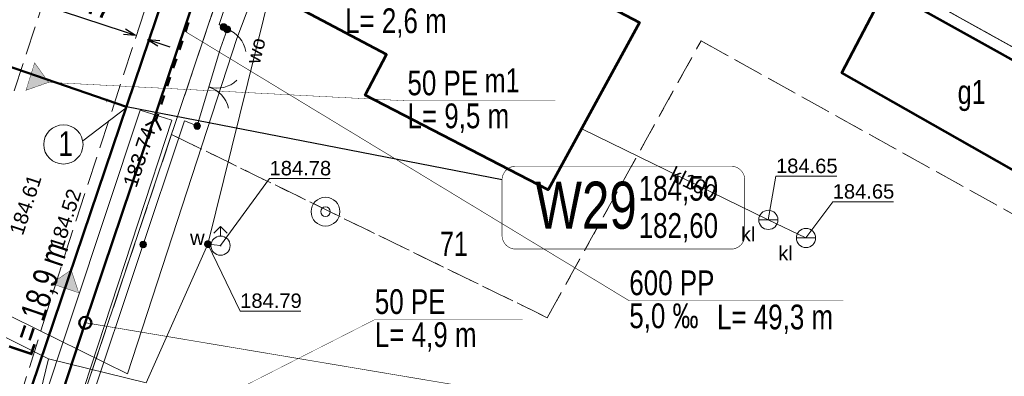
# Model space of a CAD drawing. Header units: metres. Extents: x 7482748 to 7484637, y 5684406 to 5687014.
# Tile 133 of 180: x 7483490 to 7483541, y 5686372 to 5686390. Entities that reach past the tile are written whole.
import ezdxf
from ezdxf.enums import TextEntityAlignment as Align
from ezdxf.lldxf.tags import DXFTag

# ---------------------------------------------------------------- set-up
doc = ezdxf.new("R2010")
doc.units = ezdxf.units.M
doc.header["$MEASUREMENT"] = 0
for name, pattern in [('KTJZ01_500', [2, 1.5, -0.5]), ('l217_500', [2, 1.5, -0.5]), ('l218_500', [1, 0.5, -0.5])]:
    doc.linetypes.add(name, pattern=pattern)
for name, color, linetype, lineweight in [('.domiar', 250, 'Continuous', 9), ('.k deszczowa', 200, 'Continuous', 50), ('.ks tłoczny', 104, 'Continuous', 50), ('_Dzialki', 7, 'Continuous', 0), ('_Dzialki_opis', 7, 'Continuous', 0), ('_Kontury', 7, 'Continuous', 0), ('_Uzytki', 7, 'Continuous', 0), ('BUIB05_01', 7, 'Continuous', 40), ('EGB_Budynek', 7, 'Continuous', 0), ('EGB_Budynek_opis', 7, 'Continuous', 0), ('GES__SUUS02_P', 7, 'Continuous', 13), ('GES__SUUS07_P', 7, 'Continuous', 13), ('GES__SUUS13_P', 7, 'Continuous', 13), ('GES__SUUS25_WP', 7, 'Continuous', 13), ('KTOK02', 7, 'KTOK02_500', 13), ('KTOK04', 7, 'KTOK04L_500', 13), ('KTOK05_01', 7, 'Continuous', 13), ('RTPW02_P', 7, 'Continuous', 0)]:
    doc.layers.add(name, color=color, linetype=linetype, lineweight=lineweight)
for name, color, linetype, lineweight, true_color in [('GES__SUPK_01_pL', 7, 'Continuous', 13, 0x803300), ('GES__SUPS01_08L', 5, 'Continuous', 13, 0x0000ff), ('GES__SUPS01_08P', 5, 'Continuous', 13, 0x0000ff), ('GES__SUPT_pL', 7, 'Continuous', 13, 0xff9100), ('GES__SUPW_01_pL', 5, 'Continuous', 13, 0x0000ff), ('GES__SUUS_OD_KL', 7, 'Continuous', 13, 0x803300)]:
    doc.layers.add(name, color=color, linetype=linetype, lineweight=lineweight, true_color=true_color)
for name, color, linetype, lineweight, true_color, transparency in [('GES__SUPK_01_pT', 7, 'Continuous', 13, 0x803300, 0.25), ('GES__SUPS01_08G', 5, 'Continuous', 13, 0x0000ff, 0.25), ('GES__SUPW_01_pT', 5, 'Continuous', 13, 0x0000ff, 0.25), ('GES__SUUS_RG_KT', 7, 'Continuous', 13, 0x803300, 0.25)]:
    doc.layers.add(name, color=color, linetype=linetype, lineweight=lineweight, true_color=true_color, transparency=transparency)
for name, color, linetype, lineweight, transparency in [('GES__SUUS_ET_05T', 7, 'Continuous', 13, 0.25), ('GES__SUUS_ET_08T', 7, 'Continuous', 13, 0.25), ('KTJZ01_O', 7, 'KTJZ01_500', 13, 0.5), ('PTRW02_O', 7, 'Continuous', 13, 0.5), ('RTPW02_G', 7, 'Continuous', 13, 0.25)]:
    doc.layers.add(name, color=color, linetype=linetype, lineweight=lineweight, transparency=transparency)
doc.layers.add('IS_kanalizacja_sanitarna', color=7, linetype='SOLID', true_color=0x000000)
doc.layers.add('IS_Opisy_działek_Net', color=7, linetype='SOLID', true_color=0x000000)
doc.layers.add('IS_Węzeł_sieci_kanalizacyjnej_-_opisy', color=7, linetype='Continuous')
doc.styles.get("Standard").update_dxf_attribs({"font": 'simplex.shx', "width": 0.75})
doc.styles.add('STYL_ARIAL', font='simplex.shx', dxfattribs={"width": 0.75, "oblique": 0.1})
doc.styles.add('Style-Arial', font='arial.ttf')
doc.linetypes.add('KTOK02_500', pattern='A,0.5,[117,IS_LineDef.shx,S=0.01,R=0,X=0,Y=0],0.5', length=1)
doc.linetypes.add('KTOK04L_500', pattern='A,0,[119,IS_LineDef.shx,S=0.01,R=0,X=0,Y=0],1', length=1)
tags = doc.linetypes.add('SOLID', pattern=[10, 10, 0]).pattern_tags.tags
tags[6:7] = [DXFTag(74, 4), DXFTag(75, 0), DXFTag(340, '0'), DXFTag(46, 0.0), DXFTag(50, 0.0), DXFTag(44, 0.0), DXFTag(45, 0.0)]
tags[4:5] = [DXFTag(74, 4), DXFTag(75, 0), DXFTag(340, '0'), DXFTag(46, 0.0), DXFTag(50, 0.0), DXFTag(44, 0.0), DXFTag(45, 0.0)]
doc.dimstyles.get("Standard").update_dxf_attribs({"dimtxt": 0.18, "dimasz": 0.18, "dimexe": 0.18, "dimexo": 0.0625, "dimgap": 0.09, "dimtad": 0, "dimtih": 1, "dimtoh": 1, "dimdec": 4, "dimzin": 0, "dimdsep": 46, "dimtxsty": 'Standard', "dimcen": 0.09, "dimadec": 0, "dimazin": 0, "dimtfac": 1, "dimtdec": 4, "dimtofl": 0, "dimtmove": 0, "dimatfit": 3, "dimfxl": 0, "dimtolj": 1, "dimtzin": 0, "dimarcsym": 0})

# ---------------------------------------------------------------- blocks, each defined once
blk = doc.blocks.new('SUPS01')
at = {"layer": 'GES__SUPS01_08P', "linetype": 'Continuous', "lineweight": 13}
h = blk.add_hatch(color=256, dxfattribs=at)
edge = h.paths.add_edge_path()
edge.add_arc((0, 0), 0.045, 0, 360)
blk = doc.blocks.new('SUUS02')
at = {"layer": 'GES__SUUS02_P', "linetype": 'Continuous', "lineweight": 13}
for p, q in [((0, 1), (-0.35, 0.65)), ((0, 0.5), (0, 1)), ((0, 1), (0.35, 0.65))]:
    blk.add_line(p, q, dxfattribs=at)
blk.add_circle((0, 0), 0.5, dxfattribs=at)
blk = doc.blocks.new('SUUS13')
at = {"layer": 'GES__SUUS13_P', "linetype": 'Continuous', "lineweight": 13}
for radius in [0.75, 0.25]:
    blk.add_circle((0, 0), radius, dxfattribs=at)
blk = doc.blocks.new('SUUS25_33')
at = {"layer": 'GES__SUUS25_WP', "linetype": 'Continuous', "lineweight": 13}
h = blk.add_hatch(color=256, dxfattribs=at)
edge = h.paths.add_edge_path()
edge.add_arc((0, 0), 0.2, 0, 360)
blk = doc.blocks.new('RTPW01_3')
at = {"layer": 'RTPW02_P', "linetype": 'Continuous', "lineweight": 0}
h = blk.add_hatch(color=256, dxfattribs=at)
edge = h.paths.add_edge_path()
edge.add_arc((0, 0), 0.045, 0, 360)
blk = doc.blocks.new('SUUS07')
at = {"layer": 'GES__SUUS07_P', "linetype": 'Continuous', "lineweight": 13}
blk.add_line((-0.5, 0), (0.5, 0), dxfattribs=at)
blk.add_circle((0, 0), 0.5, dxfattribs=at)
blk = doc.blocks.new('TerminatorOpen_0.5')
at = {"color": 0, "linetype": 'ByBlock', "lineweight": -2}
for q in [(-1, 0.25), (-1, 0), (-1, -0.25)]:
    blk.add_line((0, 0), q, dxfattribs=at)
blk = doc.blocks.new('*D553')
at = {"layer": '.domiar', "color": 0, "linetype": 'Continuous', "lineweight": -2, "transparency": 16777216}
for p, q in [((7483495.163, 5686389.76), (7483491.94, 5686390.825)), ((7483495.836, 5686389.853), (7483495.836, 5686389.853)), ((7483496.459, 5686389.647), (7483496.459, 5686389.647)), ((7483496.944, 5686389.171), (7483497.523, 5686388.98))]:
    blk.add_line(p, q, dxfattribs=at)
at = {"layer": 'Defpoints', "color": 0, "linetype": 'Continuous', "transparency": 16777216}
for p in [(7483495.742, 5686389.568), (7483495.742, 5686389.568), (7483496.365, 5686389.363)]:
    blk.add_point(p, dxfattribs=at)
at = {"layer": '.domiar', "color": 0, "linetype": 'Continuous', "lineweight": -2, "transparency": 16777216, "xscale": 0.61, "yscale": 0.61, "zscale": 0.61}
for p, rotation in [((7483495.742, 5686389.568), 341.7178395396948), ((7483496.365, 5686389.363), 161.7178395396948)]:
    blk.add_blockref('TerminatorOpen_0.5', p, dxfattribs=dict(at, rotation=rotation))
at = {"layer": '.domiar', "color": 0, "linetype": 'Continuous', "transparency": 16777216, "insert": (7483493.548, 5686391.254), "char_height": 1.2, "attachment_point": 5, "rotation": 341.7178, "style": 'Style-Arial'}
blk.add_mtext('\\A1;0.7', dxfattribs=at)

msp = doc.modelspace()

# ---------------------------------------------------------------- hatches: boundary and pattern name
at = {"layer": 'IS_kanalizacja_sanitarna', "linetype": 'Continuous', "ltscale": 0.01}
for points in [[(7483491.21458, 5686387.13225), (7483490.48623, 5686388.14813), (7483490.0354, 5686386.71748)], [(7483492.38902, 5686377.364), (7483491.35828, 5686376.65684), (7483492.77929, 5686376.17649)]]:
    msp.add_hatch(color=256, dxfattribs=at).paths.add_polyline_path(points)
at = {"layer": 'KTOK05_01', "linetype": 'Continuous', "lineweight": 13}
h = msp.add_hatch(color=256, dxfattribs=at)
edge = h.paths.add_edge_path()
edge.add_arc((7483500.31594, 5686390.00734), 0.175, 0, 360)
h = msp.add_hatch(color=256, dxfattribs=at)
edge = h.paths.add_edge_path()
edge.add_arc((7483500.51, 5686389.89), 0.175, 0, 360)
h = msp.add_hatch(color=256, dxfattribs=at)
edge = h.paths.add_edge_path()
edge.add_arc((7483498.94, 5686384.86), 0.175, 0, 360)
h = msp.add_hatch(color=256, dxfattribs=at)
edge = h.paths.add_edge_path()
edge.add_arc((7483496.13295, 5686378.68525), 0.175, 0, 360)

# ---------------------------------------------------------------- linework, layer by layer
at = {"layer": '.domiar', "linetype": 'Continuous'}
msp.add_lwpolyline([(7483495.24064, 5686385.80047), (7483492.98776, 5686384.07902)], dxfattribs=at)
msp.add_circle((7483491.98238, 5686383.89956), 1.02127, dxfattribs=at)
at = {"layer": '.k deszczowa', "linetype": 'Continuous'}
for points in [[(7483508.8716, 5686421.32787), (7483493.12205, 5686374.61852)], [(7483493.12205, 5686374.61852), (7483477.63796, 5686327.31231)]]:
    msp.add_lwpolyline(points, dxfattribs=at)
msp.add_ellipse((7483493.12205, 5686374.61794), major_axis=(0.315, 0), ratio=1, dxfattribs=at)
at = {"layer": '.ks tłoczny', "color": 111, "linetype": 'Continuous', "true_color": 0x70ffb8}
for points in [[(7483539.01604, 5686517.01603), (7483532.57298, 5686498.14781), (7483528.59305, 5686485.74461), (7483524.06285, 5686471.15079), (7483517.4639, 5686451.301), (7483517.4639, 5686451.301), (7483513.19053, 5686438.59386), (7483506.80338, 5686419.9052), (7483503.67491, 5686410.75136), (7483489.19771, 5686367.92381), (7483488.55879, 5686366.36971), (7483487.69105, 5686359.59365), (7483481.55397, 5686341.5735), (7483479.339, 5686335.06975), (7483478.08149, 5686331.37736), (7483471.44464, 5686310.91538), (7483469.74193, 5686304.9671), (7483455.28388, 5686263.28755), (7483450.42845, 5686249.12706), (7483447.14669, 5686239.55607), (7483444.38858, 5686231.83101), (7483432.0435, 5686195.45156)], [(7483486.33233, 5686388.92079), (7483495.26009, 5686385.85801)]]:
    msp.add_lwpolyline(points, dxfattribs=at)
at = {"layer": '_Dzialki', "color": 96, "linetype": 'Continuous', "true_color": 0x008000, "flags": 128}
for points in [[(7483492.82, 5686370.18), (7483505.77, 5686408.74)], [(7483569.09, 5686373.57), (7483505.77, 5686408.74)]]:
    msp.add_lwpolyline(points, dxfattribs=at)
at = {"layer": '_Kontury', "color": 96, "linetype": 'l217_500', "true_color": 0x008000, "flags": 128}
for points in [[(7483505.77, 5686408.74), (7483497.61, 5686384.42)], [(7483543.3, 5686387.9), (7483505.77, 5686408.74)], [(7483517.16, 5686374.88), (7483525.16, 5686389.29)], [(7483525.16, 5686389.29), (7483544.92, 5686378.31)], [(7483497.61, 5686384.42), (7483492.82, 5686370.18)], [(7483497.61, 5686384.42), (7483517.16, 5686374.88)]]:
    msp.add_lwpolyline(points, dxfattribs=at)
at = {"layer": '_Uzytki', "color": 96, "linetype": 'l218_500', "true_color": 0x008000, "flags": 128}
for points in [[(7483505.77, 5686408.74), (7483497.61, 5686384.42)], [(7483505.77, 5686408.74), (7483543.3, 5686387.9)], [(7483525.16, 5686389.29), (7483517.16, 5686374.88)], [(7483544.92, 5686378.31), (7483525.16, 5686389.29)], [(7483497.61, 5686384.42), (7483492.82, 5686370.18)], [(7483517.16, 5686374.88), (7483497.61, 5686384.42)]]:
    msp.add_lwpolyline(points, dxfattribs=at)
at = {"layer": 'BUIB05_01', "linetype": 'Continuous', "lineweight": 40}
for p, q in [((7483498.5, 5686390.24), (7483498.34, 5686389.77)), ((7483498.18, 5686389.29), (7483498.02, 5686388.82)), ((7483497.86, 5686388.35), (7483497.7, 5686387.87)), ((7483497.54, 5686387.4), (7483497.38, 5686386.93)), ((7483497.22, 5686386.45), (7483497.07, 5686385.98)), ((7483496.91, 5686385.5), (7483496.79, 5686385.16)), ((7483496.79, 5686385.16), (7483496.25, 5686384.89)), ((7483496.79, 5686385.16), (7483497.06, 5686384.62))]:
    msp.add_line(p, q, dxfattribs=at)
at = {"layer": 'EGB_Budynek', "color": 7, "linetype": 'Continuous', "lineweight": 53, "flags": 128}
for points in [[(7483515.07, 5686393.87), (7483521.95, 5686390.24), (7483517.21, 5686381.53), (7483507.69, 5686386.46), (7483508.8, 5686388.58), (7483503.65, 5686391.3), (7483506.05, 5686395.99), (7483514, 5686391.79), (7483515.07, 5686393.87)], [(7483534.75, 5686391.98), (7483547.05, 5686385.12), (7483544.65, 5686380.72), (7483532.49, 5686387.62), (7483534.75, 5686391.98)]]:
    msp.add_lwpolyline(points, dxfattribs=at)
at = {"layer": 'GES__SUPK_01_pL', "linetype": 'Continuous', "lineweight": 13, "flags": 128}
msp.add_lwpolyline([(7483518.95, 5686384.72), (7483528.66, 5686379.97), (7483530.62, 5686379.03)], dxfattribs=at)
at = {"layer": 'GES__SUPS01_08L', "linetype": 'Continuous', "lineweight": 13, "flags": 128}
for points in [[(7483500.16, 5686378.63), (7483502.71, 5686382.12), (7483505.87, 5686382.12)], [(7483499.5, 5686378.71), (7483501.18, 5686375.22), (7483504.34, 5686375.22)]]:
    msp.add_lwpolyline(points, dxfattribs=at)
at = {"layer": 'GES__SUPT_pL', "linetype": 'Continuous', "lineweight": 13, "flags": 128}
msp.add_lwpolyline([(7483481.62, 5686379.11), (7483483.34, 5686377.86), (7483495.32, 5686371.96), (7483501.01, 5686389.42), (7483507.99, 5686407.91)], dxfattribs=at)
at = {"layer": 'GES__SUPW_01_pL', "linetype": 'Continuous', "lineweight": 13}
msp.add_line((7483500.16, 5686378.63), (7483499.5, 5686378.71), dxfattribs=at)
at = {"layer": 'GES__SUPW_01_pL', "linetype": 'Continuous', "lineweight": 13, "flags": 128}
for points in [[(7483491.21, 5686372.73), (7483496.29, 5686371.49), (7483499.5, 5686378.71), (7483504.48, 5686398.85), (7483506.64, 5686401.58), (7483510.9, 5686410.15)], [(7483491.21, 5686372.73), (7483485.26, 5686375.71), (7483483.17, 5686379.16), (7483471.74, 5686384.95)], [(7483491.21, 5686372.73), (7483490.51, 5686369.87), (7483479.36, 5686339), (7483478.06, 5686333.44), (7483477.24, 5686331.05), (7483467.24, 5686301.96)]]:
    msp.add_lwpolyline(points, dxfattribs=at)
at = {"layer": 'GES__SUUS_OD_KL', "linetype": 'Continuous', "lineweight": 13, "flags": 128}
for points in [[(7483528.66, 5686379.97), (7483529.06, 5686382.24), (7483532.23, 5686382.24)], [(7483530.62, 5686379.03), (7483532.01, 5686380.91), (7483535.18, 5686380.91)]]:
    msp.add_lwpolyline(points, dxfattribs=at)
at = {"layer": 'IS_kanalizacja_sanitarna', "linetype": 'Continuous', "ltscale": 0.01, "const_width": 0.02}
for points in [[(7483491.21458, 5686387.13225), (7483490.48623, 5686388.14813), (7483490.0354, 5686386.71748), (7483491.21458, 5686387.13225)], [(7483494.20756, 5686386.08425), (7483494.26767, 5686386.27501)], [(7483492.38902, 5686377.364), (7483491.35828, 5686376.65684), (7483492.77929, 5686376.17649), (7483492.38902, 5686377.364)]]:
    msp.add_lwpolyline(points, dxfattribs=at)
at = {"layer": 'IS_Opisy_działek_Net', "linetype": 'Continuous', "ltscale": 0.01, "const_width": 0.02}
for points in [[(7483491.21458, 5686387.13225), (7483509.88544, 5686386.16776), (7483517.57544, 5686386.16776)], [(7483492.0212, 5686366.55987), (7483508.1878, 5686374.78087), (7483515.8778, 5686374.78087)]]:
    msp.add_lwpolyline(points, dxfattribs=at)
at = {"layer": 'IS_Węzeł_sieci_kanalizacyjnej_-_opisy', "color": 200, "linetype": 'SOLID', "ltscale": 0.01, "const_width": 0.03}
for points in [[(7483498.34, 5686389.77), (7483521.42602, 5686375.75956), (7483532.57211, 5686375.75956)], [(7483530.67185, 5686368.30404), (7483493.12205, 5686374.61794)]]:
    msp.add_lwpolyline(points, dxfattribs=at)
at = {"layer": 'IS_Węzeł_sieci_kanalizacyjnej_-_opisy', "color": 18, "linetype": 'SOLID', "ltscale": 0.01, "true_color": 0x000000}
msp.add_lwpolyline([(7483514.80581, 5686382.04991), (7483495.26009, 5686385.85742)], dxfattribs=at)
at = {"layer": 'IS_Węzeł_sieci_kanalizacyjnej_-_opisy', "color": 18, "linetype": 'SOLID', "ltscale": 0.01, "true_color": 0x000000, "const_width": 0.03}
msp.add_lwpolyline([(7483515.52581, 5686378.44991), (7483526.71581, 5686378.44991, 0.414214), (7483527.43581, 5686379.16991), (7483527.43581, 5686382.04991, 0.414214), (7483526.71581, 5686382.76991), (7483515.52581, 5686382.76991, 0.414214), (7483514.80581, 5686382.04991), (7483514.80581, 5686379.16991, 0.414214), (7483515.52581, 5686378.44991)], format="xyb", dxfattribs=at)
at = {"layer": 'KTJZ01_O', "linetype": 'KTJZ01_500', "lineweight": 13, "flags": 128}
for points in [[(7483197.91, 5685647.78), (7483191.3, 5685645.21), (7483187.04, 5685652.01), (7483182.78, 5685658.81), (7483173.01, 5685674.4), (7483160.42, 5685696.27), (7483153.69, 5685714.72), (7483149.66, 5685738.88), (7483150.14, 5685742.97), (7483152.18, 5685766.74), (7483152.64, 5685773.87), (7483156.88, 5685789.66), (7483160.03, 5685797.82), (7483165.63, 5685808.56), (7483171.47, 5685814.85), (7483176.12, 5685820.16), (7483191.38, 5685837.95), (7483216.44, 5685866.07), (7483238.67, 5685890.6), (7483242.86, 5685894.87), (7483263.91, 5685918.34), (7483290.28, 5685947.07), (7483315.51, 5685974.43), (7483346.16, 5686007.45), (7483367.58, 5686031.19), (7483372.66, 5686037.59), (7483378.07, 5686044.41), (7483383.78, 5686055), (7483386.81, 5686063.17), (7483391.06, 5686075.79), (7483392.94, 5686081.53), (7483394.38, 5686081.91), (7483397.17, 5686082.85), (7483401.23, 5686082.98), (7483404.7, 5686083), (7483407.11, 5686083.92), (7483410.43, 5686086.41), (7483412.08, 5686088.69), (7483412.96, 5686091.17), (7483413.79, 5686094.46), (7483412.71, 5686099.4), (7483411.05, 5686100.85), (7483407.94, 5686103.18), (7483405.29, 5686104.69), (7483403.35, 5686106.28), (7483402.57, 5686107.54), (7483401.86, 5686108.47), (7483403.54, 5686113.11), (7483404.07, 5686113.93), (7483409.52, 5686129.91), (7483416.09, 5686150.36), (7483420.49, 5686164.15), (7483421.47, 5686167.05), (7483423.62, 5686173.38), (7483428.4, 5686186.8), (7483437.81, 5686215.26), (7483441.02, 5686225.03), (7483450.09, 5686253.79), (7483453.73, 5686263.28), (7483459.39, 5686280.61), (7483466.44, 5686301.37), (7483471.25, 5686316.24), (7483473.9, 5686323.17), (7483478.13, 5686336.85), (7483485.37, 5686356.93), (7483492.13, 5686378.36), (7483498.67, 5686398.43), (7483502.19, 5686408.5), (7483505.2, 5686417.38), (7483513.05, 5686441.11), (7483516.25, 5686450.23), (7483530.52, 5686493.07), (7483533.34, 5686501.51), (7483543.47, 5686531.52), (7483557.14, 5686572.33), (7483559.91, 5686580.46), (7483570.16, 5686610.95), (7483575.71, 5686628.68), (7483581.26, 5686643.91), (7483583.2, 5686649.41), (7483591.35, 5686674.28), (7483597.45, 5686691.67), (7483602.2, 5686705.71), (7483616.93, 5686750.38), (7483619.53, 5686757.95), (7483621.36, 5686763.29), (7483634.9, 5686799.43), (7483640.84, 5686811.96)], [(7483613.29, 5686753.85), (7483610.52, 5686745.34), (7483597.42, 5686707.23), (7483592.84, 5686693.63), (7483586.65, 5686674.57), (7483578.94, 5686652.57), (7483576.44, 5686645.6), (7483570.92, 5686629.39), (7483565.29, 5686612), (7483555.03, 5686581.98), (7483552.34, 5686573.92), (7483538.5, 5686532.62), (7483528.43, 5686502.82), (7483525.69, 5686494.44), (7483511.5, 5686452.13), (7483508.06, 5686441.86), (7483500.41, 5686418.93), (7483497.52, 5686410.47), (7483493.78, 5686400.09), (7483487.22, 5686379.91), (7483478.75, 5686354.53), (7483473.28, 5686338.58), (7483466.59, 5686318.01), (7483461.2, 5686301.98), (7483454.76, 5686282.03), (7483448.77, 5686264.59), (7483445.69, 5686255.08), (7483445.07, 5686253.25), (7483443.78, 5686249.4), (7483442.67, 5686246.12), (7483436.06, 5686226.36), (7483432.79, 5686216.79), (7483423.48, 5686188.39), (7483415.91, 5686165.55), (7483411.29, 5686151.94), (7483403.43, 5686128.74), (7483397.27, 5686110.49), (7483396.29, 5686107.6), (7483389.25, 5686086.41), (7483386.32, 5686077.5), (7483382.09, 5686064.87), (7483379.33, 5686057.56), (7483373.91, 5686047.4), (7483368.95, 5686041.13), (7483363.52, 5686034.43), (7483341.98, 5686010.31), (7483311.83, 5685977.83), (7483286.59, 5685950.4), (7483260.12, 5685921.63), (7483238.78, 5685898.43), (7483234.43, 5685893.44), (7483212.81, 5685869.61), (7483187.54, 5685841.24), (7483162.41, 5685812.7), (7483151.44, 5685800.65), (7483147.59, 5685795.21)]]:
    msp.add_lwpolyline(points, dxfattribs=at)
at = {"layer": 'KTOK02', "linetype": 'Continuous', "lineweight": 13}
msp.add_line((7483500.16, 5686388.92), (7483498.94, 5686384.86), dxfattribs=at)
for centre, start, end in [((7483499.98, 5686388.33), 253.27, 313.27), ((7483499.12, 5686385.45), 13.27, 73.27)]:
    msp.add_arc(centre, 1.5, start, end, dxfattribs=at)
at = {"layer": 'KTOK04', "linetype": 'Continuous', "lineweight": 13}
msp.add_line((7483500.51, 5686389.89), (7483500.16, 5686388.92), dxfattribs=at)
msp.add_arc((7483500, 5686388.48), 1.5, 10.16, 70.16, dxfattribs=at)
at = {"layer": 'KTOK05_01', "linetype": 'Continuous', "lineweight": 13, "flags": 128}
for points in [[(7483508.49, 5686407.29), (7483506.17, 5686408.69), (7483500.08, 5686390.15), (7483500.51, 5686389.89)], [(7483498.94, 5686384.86), (7483498.29, 5686385.13), (7483493.39, 5686370.49), (7483493.72, 5686369.7)]]:
    msp.add_lwpolyline(points, dxfattribs=at)
at = {"layer": 'KTOK05_01', "linetype": 'Continuous', "lineweight": 13}
for centre in [(7483500.32, 5686390.01), (7483500.51, 5686389.89), (7483498.94, 5686384.86), (7483496.13, 5686378.69)]:
    msp.add_circle(centre, 0.175, dxfattribs=at)
at = {"layer": 'PTRW02_O', "linetype": 'Continuous', "lineweight": 13, "flags": 128}
msp.add_lwpolyline([(7483485.39, 5686353.87), (7483487.1, 5686353.09), (7483497.62, 5686385.16), (7483495.97, 5686385.69), (7483485.39, 5686353.87)], close=True, dxfattribs=at)

# ---------------------------------------------------------------- block references
at = {"layer": 'GES__SUPS01_08P', "linetype": 'Continuous', "lineweight": 13}
for p in [(7483499.5, 5686378.71), (7483500.16, 5686378.63)]:
    msp.add_blockref('SUPS01', p, dxfattribs=at)
at = {"layer": 'GES__SUUS02_P', "linetype": 'Continuous', "lineweight": 13}
msp.add_blockref('SUUS02', (7483500.16, 5686378.63), dxfattribs=at)
at = {"layer": 'GES__SUUS07_P', "linetype": 'Continuous', "lineweight": 13}
for p in [(7483528.66, 5686379.97), (7483530.62, 5686379.03)]:
    msp.add_blockref('SUUS07', p, dxfattribs=at)
at = {"layer": 'GES__SUUS13_P', "linetype": 'Continuous', "lineweight": 13}
msp.add_blockref('SUUS13', (7483505.62, 5686380.4), dxfattribs=at)
at = {"layer": 'GES__SUUS25_WP', "linetype": 'Continuous', "lineweight": 13, "rotation": 321.22}
msp.add_blockref('SUUS25_33', (7483499.5, 5686378.71), dxfattribs=at)
at = {"layer": 'RTPW02_P', "linetype": 'Continuous', "lineweight": 0}
for p in [(7483496.79, 5686385.16), (7483492.13, 5686378.36)]:
    msp.add_blockref('RTPW01_3', p, dxfattribs=at)

# ---------------------------------------------------------------- texts
at = {"layer": '.k deszczowa', "linetype": 'Continuous', "char_height": 1.2888}
for s, insert, attachment_point in [('{\\fArial|b0|i0|c238|p34;600 PP}', (7483521.42602, 5686376.03316), 7), ('{\\fArial|b0|i0|c238|p34;5,0 ‰}', (7483521.42602, 5686375.62276), 1), ('\\fArial|b0|i0;L= 49,3 m', (7483525.99001, 5686375.56079), 1)]:
    msp.add_mtext(s, dxfattribs=dict(at, insert=insert, attachment_point=attachment_point))
at = {"layer": '_Dzialki_opis', "color": 96, "true_color": 0x008000, "insert": (7483511.57, 5686378.1), "char_height": 1.25, "attachment_point": 7, "line_spacing_factor": 0.6, "style": 'STYL_ARIAL'}
msp.add_mtext('\\fArial|b0|i0|c238238|p39;71', dxfattribs=at)
at = {"layer": 'EGB_Budynek_opis', "color": 7, "char_height": 1.25, "attachment_point": 7, "line_spacing_factor": 0.6, "style": 'STYL_ARIAL'}
for s, insert in [('\\fArial|b0|i0|c238238|p39;m1', (7483513.9, 5686386.61)), ('\\fArial|b0|i0|c238238|p39;g1', (7483538.51, 5686385.63))]:
    msp.add_mtext(s, dxfattribs=dict(at, insert=insert))
at = {"layer": 'GES__SUPK_01_pT', "linetype": 'Continuous', "lineweight": 13, "style": 'Style-Arial'}
msp.add_text('kl100', height=0.75, rotation=333.93, dxfattribs=at).set_placement((7483523.45, 5686382.1))
at = {"layer": 'GES__SUPS01_08G', "linetype": 'Continuous', "lineweight": 13, "style": 'Style-Arial'}
for s, p in [('184.78', (7483502.71, 5686382.29)), ('184.79', (7483501.18, 5686375.39))]:
    msp.add_text(s, height=0.75, dxfattribs=at).set_placement(p)
at = {"layer": 'GES__SUPW_01_pT', "linetype": 'Continuous', "lineweight": 13, "style": 'Style-Arial'}
msp.add_text('wo', height=0.75, rotation=76.11, dxfattribs=at).set_placement((7483501.99, 5686388.78), align=Align.MIDDLE_CENTER)
at = {"layer": 'GES__SUUS_ET_05T', "linetype": 'Continuous', "lineweight": 13, "style": 'Style-Arial'}
for p in [(7483527.23, 5686378.85), (7483529.18, 5686377.86)]:
    msp.add_text('kl', height=0.75, dxfattribs=at).set_placement(p)
at = {"layer": 'GES__SUUS_ET_08T', "linetype": 'Continuous', "lineweight": 13, "style": 'Style-Arial'}
msp.add_text('w', height=0.75, dxfattribs=at).set_placement((7483499.33, 5686378.67), align=Align.RIGHT)
at = {"layer": 'GES__SUUS_RG_KT', "linetype": 'Continuous', "lineweight": 13, "style": 'Style-Arial'}
for p in [(7483529.06, 5686382.41), (7483532.01, 5686381.08)]:
    msp.add_text('184.65', height=0.75, dxfattribs=at).set_placement(p)
at = {"layer": 'IS_Opisy_działek_Net', "linetype": 'Continuous', "ltscale": 0.01, "char_height": 1.2888}
for s, insert, attachment_point in [('\\fArial|b0|i0;L= 2,6 m', (7483506.6377, 5686390.98243), 1), ('{\\fArial|b0|i0|c238|p34;50 PE}', (7483509.88544, 5686386.44136), 7), ('\\fArial|b0|i0;', (7483513.5184, 5686390.18141), 1), ('\\fArial|b0|i0;', (7483513.5784, 5686389.59181), 7), ('\\fArial|b0|i0;', (7483513.5784, 5686389.59181), 7), ('{\\fArial|b0|i0|c238|p34;L= 9,5 m}', (7483509.88544, 5686386.03096), 1), ('{\\fArial|b0|i0|c238|p34;50 PE}', (7483508.1878, 5686375.05447), 7), ('\\fArial|b0|i0;', (7483515.1778, 5686375.05447), 7), ('\\fArial|b0|i0;L= 4,9 m', (7483508.1878, 5686374.64407), 1), ('\\fArial|b0|i0;', (7483515.8278, 5686374.64407), 1), ('\\fArial|b0|i0;', (7483515.8878, 5686374.05447), 7), ('\\fArial|b0|i0;', (7483515.8878, 5686374.05447), 7), ('{\\fArial|b0|i0|c238|p34;50 PE}', (7483505.1295, 5686369.99233), 7), ('\\fArial|b0|i0;', (7483535.23374, 5686373.458), 7)]:
    msp.add_mtext(s, dxfattribs=dict(at, insert=insert, attachment_point=attachment_point))
for s, insert, attachment_point, rotation in [('{\\fArial|b0|i0|c238|p34;1}', (7483491.73397, 5686384.59211), 1, 359.404696), ('\\fArial|b0|i0;', (7483493.2657, 5686381.33833), 7, 71.3), ('\\fArial|b0|i0;', (7483493.2657, 5686381.33833), 7, 71.3), ('\\fArial|b0|i0;', (7483494.05384, 5686380.70205), 1, 71.3), ('\\fArial|b0|i0;', (7483494.05384, 5686380.70205), 1, 71.3), ('\\fArial|b0|i0;L= 18,9 m', (7483489.09943, 5686373.22112), 1, 71.3)]:
    msp.add_mtext(s, dxfattribs=dict(at, insert=insert, attachment_point=attachment_point, rotation=rotation))
at = {"layer": 'IS_Węzeł_sieci_kanalizacyjnej_-_opisy', "color": 18, "linetype": 'SOLID', "ltscale": 0.01, "true_color": 0x000000}
for s, insert, char_height, attachment_point in [('\\fArial|b0|i0;W29', (7483521.81581, 5686379.47831), 2.448, 9), ('\\fArial|b0|i0;184,50', (7483521.91581, 5686380.73351), 1.2888, 7), ('\\fArial|b0|i0;182,60', (7483521.91581, 5686380.32311), 1.2888, 1)]:
    msp.add_mtext(s, dxfattribs=dict(at, insert=insert, char_height=char_height, attachment_point=attachment_point))
at = {"layer": 'RTPW02_G', "linetype": 'Continuous', "lineweight": 13, "style": 'Style-Arial'}
for s, rotation, p in [('183.74', 71.61, (7483495.78, 5686381.61)), ('184.61', 71.99, (7483489.87, 5686379.12)), ('184.52', 71.95, (7483491.94, 5686378.38))]:
    msp.add_text(s, height=0.75, rotation=rotation, dxfattribs=at).set_placement(p)

# ---------------------------------------------------------------- dimensions: what is measured, and where the dimension line sits
at = {"layer": '.domiar', "color": 7, "linetype": 'Continuous'}
dim = msp.add_aligned_dim(p1=(7483496.36494, 5686389.36258), p2=(7483495.74232, 5686389.56827), distance=0, dimstyle='Standard', override={"dimtxt": 1.2, "dimasz": 0.61, "dimexe": 0.3, "dimexo": 0.3, "dimgap": 0.3, "dimtad": 1, "dimtih": 0, "dimtoh": 0, "dimdec": 1, "dimzin": 11, "dimdsep": 0, "dimtxsty": 'Style-Arial', "dimblk": 'TerminatorOpen_0.5', "dimadec": 4, "dimazin": 3, "dimtdec": 1, "dimatfit": 1, "dimldrblk": 'TerminatorOpen_0.5', "dimfrac": 2, "dimtzin": 11}, dxfattribs=at)
dim.commit()
dim.dimension.update_dxf_attribs({"geometry": '*D553', "text_midpoint": (7483493.54814, 5686391.25438)})

doc.saveas('drawing.dxf')
